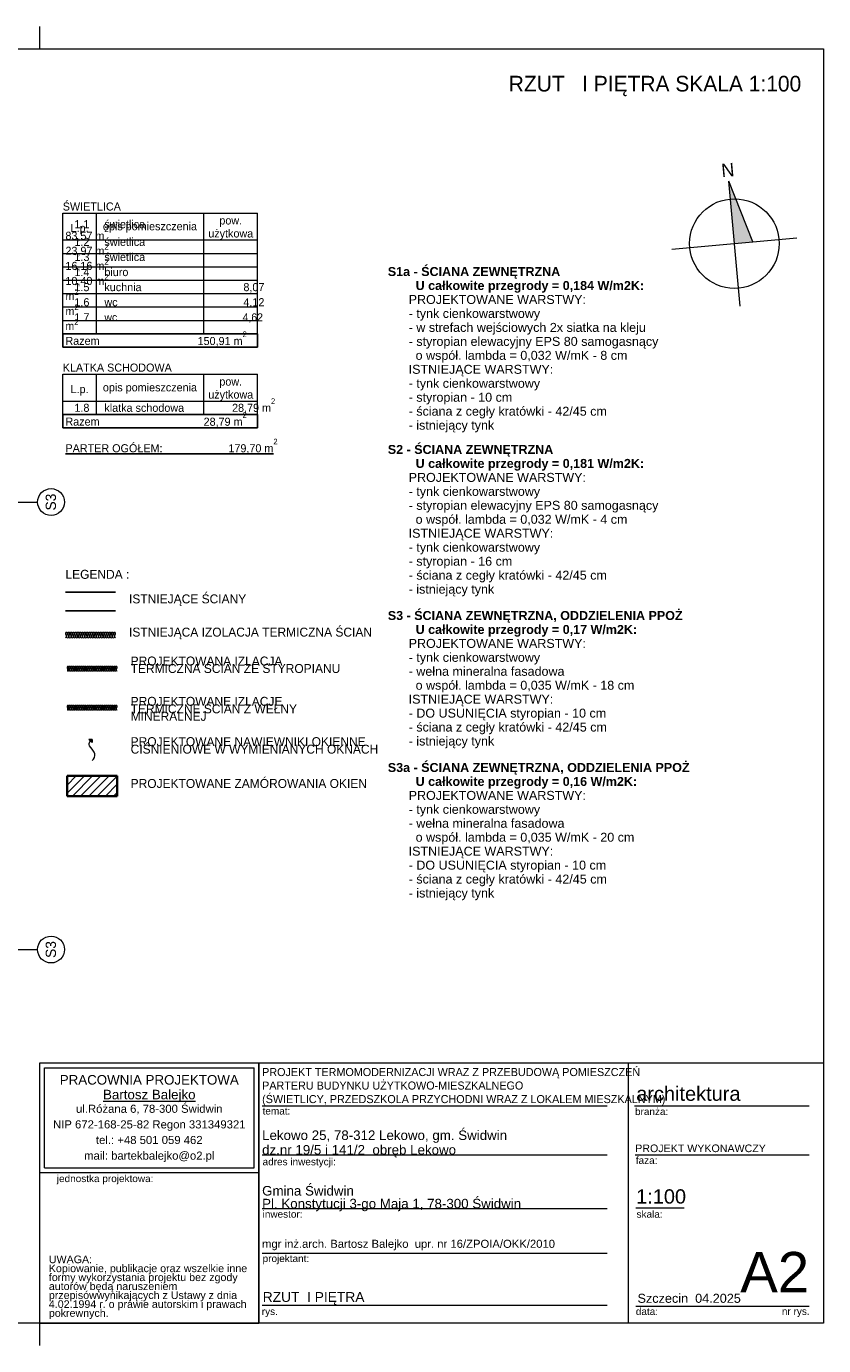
# Model space of a CAD drawing. Extents: x -613240 to -325500, y -25863 to 152403.
# Tile 175 of 254: x -412686 to -394890, y 50953 to 80403. Entities that reach past the tile are written whole.
import ezdxf

# ---------------------------------------------------------------- set-up
doc = ezdxf.new("R2010")
doc.units = 0
doc.header["$MEASUREMENT"] = 0
for name, color, linetype in [('A-Okna', 7, 'Continuous'), ('Arch ocieplenie', 7, 'Continuous'), ('Arch opisy', 7, 'Continuous'), ('Arch zmurowania', 7, 'Continuous'), ('Inwent Izolacje', 7, 'Continuous')]:
    doc.layers.add(name, color=color, linetype=linetype)
for name, color, linetype, lineweight, true_color in [('A-Okna_Nr_Pióra__9', 7, 'Continuous', 13, 0x3dad99), ('Arch ocieplenie_Nr_Pióra__44', 7, 'Continuous', 13, 0x029e21), ('Arch ocieplenie_Nr_Pióra__9', 7, 'Continuous', 13, 0x3dad99), ('Arch wykończenie_Nr_Pióra__3', 7, 'Continuous', 18, 0xff6600), ('Inwent Izolacje_Nr_Pióra__2', 7, 'Continuous', 13, 0x7f7f7f), ('INWENT.ŚCIANY_Nr_Pióra__2', 7, 'Continuous', 13, 0x7f7f7f)]:
    doc.layers.add(name, color=color, linetype=linetype, lineweight=lineweight, true_color=true_color)
for name, color, linetype, lineweight in [('Arch opisy_Nr_Pióra__1', 7, 'Continuous', 25), ('Arch opisy_Nr_Pióra__21', 7, 'Continuous', 9), ('Arch opisy_Nr_Pióra__5', 7, 'Continuous', 13), ('ARCH TABELA_Nr_Pióra__1', 7, 'Continuous', 25), ('ARCH TABELA_Nr_Pióra__21', 7, 'Continuous', 9), ('ARCH TABELA_Nr_Pióra__7', 7, 'Continuous', 13), ('Arch tabelki_Nr_Pióra__21', 7, 'Continuous', 9), ('arch wypelnienia_Nr_Pióra__21', 7, 'Continuous', 9), ('Arch zmurowania_Nr_Pióra__21', 7, 'Continuous', 9), ('Arch zmurowania_Nr_Pióra__27', 7, 'Continuous', 35), ('INWENT OPISY_Nr_Pióra__21', 7, 'Continuous', 9), ('INWENT.ŚCIANY_Nr_Pióra__1', 7, 'Continuous', 25)]:
    doc.layers.add(name, color=color, linetype=linetype, lineweight=lineweight)
doc.styles.add('GENERATED_STYLE_10', font='arial.ttf')
doc.styles.add('GENERATED_STYLE_4', font='txt')
doc.styles.add('GENERATED_STYLE_5', font='txt')
doc.styles.add('GENERATED_STYLE_6', font='txt')
doc.styles.add('GENERATED_STYLE_7', font='arial.ttf')
doc.styles.add('GENERATED_STYLE_8', font='arial.ttf')
doc.styles.add('GENERATED_STYLE_9', font='arial.ttf')

# ---------------------------------------------------------------- blocks, each defined once
blk = doc.blocks.new('Izolacja cieplna 14_184', base_point=(-411779, 65145))
at = {"layer": 'Arch ocieplenie_Nr_Pióra__44', "linetype": 'Continuous'}
for p, q in [((-411778, 65215), (-411760, 65175)), ((-411756, 65175), (-411738, 65215)), ((-411735, 65215), (-411717, 65175)), ((-411713, 65175), (-411695, 65215)), ((-411692, 65215), (-411674, 65175)), ((-411670, 65175), (-411652, 65215)), ((-411648, 65215), (-411631, 65175)), ((-411627, 65175), (-411609, 65215)), ((-411605, 65215), (-411587, 65175)), ((-411584, 65175), (-411566, 65215)), ((-411562, 65215), (-411544, 65175)), ((-411541, 65175), (-411523, 65215)), ((-411519, 65215), (-411501, 65175)), ((-411498, 65175), (-411480, 65215)), ((-411476, 65215), (-411458, 65175)), ((-411455, 65175), (-411437, 65215)), ((-411433, 65215), (-411415, 65175)), ((-411412, 65175), (-411394, 65215)), ((-411390, 65215), (-411372, 65175)), ((-411368, 65175), (-411351, 65215)), ((-411347, 65215), (-411329, 65175)), ((-411325, 65175), (-411307, 65215)), ((-411304, 65215), (-411286, 65175)), ((-411282, 65175), (-411264, 65215)), ((-411261, 65215), (-411243, 65175)), ((-411239, 65175), (-411221, 65215)), ((-411218, 65215), (-411200, 65175)), ((-411196, 65175), (-411178, 65215)), ((-411175, 65215), (-411157, 65175)), ((-411153, 65175), (-411135, 65215)), ((-411132, 65215), (-411114, 65175)), ((-411110, 65175), (-411092, 65215)), ((-411088, 65215), (-411071, 65175)), ((-411067, 65175), (-411049, 65215)), ((-411045, 65215), (-411027, 65175)), ((-411024, 65175), (-411006, 65215)), ((-411002, 65215), (-410984, 65175)), ((-410981, 65175), (-410963, 65215)), ((-410959, 65215), (-410941, 65175)), ((-410938, 65175), (-410920, 65215)), ((-410916, 65215), (-410898, 65175)), ((-410895, 65175), (-410877, 65215)), ((-410873, 65215), (-410855, 65175)), ((-410852, 65175), (-410834, 65215)), ((-410830, 65215), (-410812, 65175)), ((-410808, 65175), (-410791, 65215)), ((-410787, 65215), (-410769, 65175)), ((-410765, 65175), (-410747, 65215)), ((-410744, 65215), (-410726, 65175)), ((-410722, 65175), (-410704, 65215)), ((-410701, 65215), (-410683, 65175)), ((-410679, 65175), (-410661, 65215))]:
    blk.add_line(p, q, dxfattribs=at)
for centre, start_param, end_param in [((-411758, 65224), 5.870392, 9.837571), ((-411779, 65166), 4.712389, 6.695979), ((-411736, 65166), 2.7288, 6.695979), ((-411715, 65224), 5.870392, 9.837571), ((-411693, 65166), 2.7288, 6.695979), ((-411672, 65224), 5.870392, 9.837571), ((-411650, 65166), 2.7288, 6.695979), ((-411629, 65224), 5.870392, 9.837571), ((-411607, 65166), 2.7288, 6.695979), ((-411586, 65224), 5.870392, 9.837571), ((-411564, 65166), 2.7288, 6.695979), ((-411543, 65224), 5.870392, 9.837571), ((-411521, 65166), 2.7288, 6.695979), ((-411499, 65224), 5.870392, 9.837571), ((-411478, 65166), 2.7288, 6.695979), ((-411456, 65224), 5.870392, 9.837571), ((-411435, 65166), 2.7288, 6.695979), ((-411413, 65224), 5.870392, 9.837571), ((-411392, 65166), 2.7288, 6.695979), ((-411370, 65224), 5.870392, 9.837571), ((-411349, 65166), 2.7288, 6.695979), ((-411327, 65224), 5.870392, 9.837571), ((-411306, 65166), 2.7288, 6.695979), ((-411284, 65224), 5.870392, 9.837571), ((-411263, 65166), 2.7288, 6.695979), ((-411241, 65224), 5.870392, 9.837571), ((-411219, 65166), 2.7288, 6.695979), ((-411198, 65224), 5.870392, 9.837571), ((-411176, 65166), 2.7288, 6.695979), ((-411155, 65224), 5.870392, 9.837571), ((-411133, 65166), 2.7288, 6.695979), ((-411112, 65224), 5.870392, 9.837571), ((-411090, 65166), 2.7288, 6.695979), ((-411069, 65224), 5.870392, 9.837571), ((-411047, 65166), 2.7288, 6.695979), ((-411026, 65224), 5.870392, 9.837571), ((-411004, 65166), 2.7288, 6.695979), ((-410983, 65224), 5.870392, 9.837571), ((-410961, 65166), 2.7288, 6.695979), ((-410939, 65224), 5.870392, 9.837571), ((-410918, 65166), 2.7288, 6.695979), ((-410896, 65224), 5.870392, 9.837571), ((-410875, 65166), 2.7288, 6.695979), ((-410853, 65224), 5.870392, 9.837571), ((-410832, 65166), 2.7288, 6.695979), ((-410810, 65224), 5.870392, 9.837571), ((-410789, 65166), 2.7288, 6.695979), ((-410767, 65224), 5.870392, 9.837571), ((-410746, 65166), 2.7288, 6.695979), ((-410724, 65224), 5.870392, 9.837571), ((-410703, 65166), 2.7288, 6.695979), ((-410681, 65224), 5.870392, 9.837571), ((-410659, 65166), 2.7288, 4.712389)]:
    blk.add_ellipse(centre, major_axis=(21.5, 0), ratio=0.987434, start_param=start_param, end_param=end_param, dxfattribs=at)
blk = doc.blocks.new('Izolacja cieplna 14_185', base_point=(-411779, 66015))
at = {"layer": 'Arch ocieplenie_Nr_Pióra__9', "linetype": 'Continuous'}
for p, q in [((-411778, 66085), (-411760, 66045)), ((-411756, 66045), (-411738, 66085)), ((-411735, 66085), (-411717, 66045)), ((-411713, 66045), (-411695, 66085)), ((-411692, 66085), (-411674, 66045)), ((-411670, 66045), (-411652, 66085)), ((-411648, 66085), (-411631, 66045)), ((-411627, 66045), (-411609, 66085)), ((-411605, 66085), (-411587, 66045)), ((-411584, 66045), (-411566, 66085)), ((-411562, 66085), (-411544, 66045)), ((-411541, 66045), (-411523, 66085)), ((-411519, 66085), (-411501, 66045)), ((-411498, 66045), (-411480, 66085)), ((-411476, 66085), (-411458, 66045)), ((-411455, 66045), (-411437, 66085)), ((-411433, 66085), (-411415, 66045)), ((-411412, 66045), (-411394, 66085)), ((-411390, 66085), (-411372, 66045)), ((-411368, 66045), (-411351, 66085)), ((-411347, 66085), (-411329, 66045)), ((-411325, 66045), (-411307, 66085)), ((-411304, 66085), (-411286, 66045)), ((-411282, 66045), (-411264, 66085)), ((-411261, 66085), (-411243, 66045)), ((-411239, 66045), (-411221, 66085)), ((-411218, 66085), (-411200, 66045)), ((-411196, 66045), (-411178, 66085)), ((-411175, 66085), (-411157, 66045)), ((-411153, 66045), (-411135, 66085)), ((-411132, 66085), (-411114, 66045)), ((-411110, 66045), (-411092, 66085)), ((-411088, 66085), (-411071, 66045)), ((-411067, 66045), (-411049, 66085)), ((-411045, 66085), (-411027, 66045)), ((-411024, 66045), (-411006, 66085)), ((-411002, 66085), (-410984, 66045)), ((-410981, 66045), (-410963, 66085)), ((-410959, 66085), (-410941, 66045)), ((-410938, 66045), (-410920, 66085)), ((-410916, 66085), (-410898, 66045)), ((-410895, 66045), (-410877, 66085)), ((-410873, 66085), (-410855, 66045)), ((-410852, 66045), (-410834, 66085)), ((-410830, 66085), (-410812, 66045)), ((-410808, 66045), (-410791, 66085)), ((-410787, 66085), (-410769, 66045)), ((-410765, 66045), (-410747, 66085)), ((-410744, 66085), (-410726, 66045)), ((-410722, 66045), (-410704, 66085)), ((-410701, 66085), (-410683, 66045)), ((-410679, 66045), (-410661, 66085))]:
    blk.add_line(p, q, dxfattribs=at)
for centre, start_param, end_param in [((-411758, 66094), 5.870392, 9.837571), ((-411779, 66036), 4.712389, 6.695979), ((-411736, 66036), 2.7288, 6.695979), ((-411715, 66094), 5.870392, 9.837571), ((-411693, 66036), 2.7288, 6.695979), ((-411672, 66094), 5.870392, 9.837571), ((-411650, 66036), 2.7288, 6.695979), ((-411629, 66094), 5.870392, 9.837571), ((-411607, 66036), 2.7288, 6.695979), ((-411586, 66094), 5.870392, 9.837571), ((-411564, 66036), 2.7288, 6.695979), ((-411543, 66094), 5.870392, 9.837571), ((-411521, 66036), 2.7288, 6.695979), ((-411499, 66094), 5.870392, 9.837571), ((-411478, 66036), 2.7288, 6.695979), ((-411456, 66094), 5.870392, 9.837571), ((-411435, 66036), 2.7288, 6.695979), ((-411413, 66094), 5.870392, 9.837571), ((-411392, 66036), 2.7288, 6.695979), ((-411370, 66094), 5.870392, 9.837571), ((-411349, 66036), 2.7288, 6.695979), ((-411327, 66094), 5.870392, 9.837571), ((-411306, 66036), 2.7288, 6.695979), ((-411284, 66094), 5.870392, 9.837571), ((-411263, 66036), 2.7288, 6.695979), ((-411241, 66094), 5.870392, 9.837571), ((-411219, 66036), 2.7288, 6.695979), ((-411198, 66094), 5.870392, 9.837571), ((-411176, 66036), 2.7288, 6.695979), ((-411155, 66094), 5.870392, 9.837571), ((-411133, 66036), 2.7288, 6.695979), ((-411112, 66094), 5.870392, 9.837571), ((-411090, 66036), 2.7288, 6.695979), ((-411069, 66094), 5.870392, 9.837571), ((-411047, 66036), 2.7288, 6.695979), ((-411026, 66094), 5.870392, 9.837571), ((-411004, 66036), 2.7288, 6.695979), ((-410983, 66094), 5.870392, 9.837571), ((-410961, 66036), 2.7288, 6.695979), ((-410939, 66094), 5.870392, 9.837571), ((-410918, 66036), 2.7288, 6.695979), ((-410896, 66094), 5.870392, 9.837571), ((-410875, 66036), 2.7288, 6.695979), ((-410853, 66094), 5.870392, 9.837571), ((-410832, 66036), 2.7288, 6.695979), ((-410810, 66094), 5.870392, 9.837571), ((-410789, 66036), 2.7288, 6.695979), ((-410767, 66094), 5.870392, 9.837571), ((-410746, 66036), 2.7288, 6.695979), ((-410724, 66094), 5.870392, 9.837571), ((-410703, 66036), 2.7288, 6.695979), ((-410681, 66094), 5.870392, 9.837571), ((-410659, 66036), 2.7288, 4.712389)]:
    blk.add_ellipse(centre, major_axis=(21.5, 0), ratio=0.987434, start_param=start_param, end_param=end_param, dxfattribs=at)
blk = doc.blocks.new('Ściana_9', base_point=(-411779, 63445))
at = {"layer": 'Arch zmurowania_Nr_Pióra__21', "linetype": 'Continuous'}
h = blk.add_hatch(dxfattribs=at)
h.set_pattern_fill('Common_Brick', color=256, style=0, pattern_type=2)
h.set_pattern_definition([(45, (0, 0), (-91.92388, 91.92388), [])])
h.paths.add_polyline_path([(-411779, 63220), (-410659, 63220), (-410659, 63670), (-411779, 63670)], flags=0)
at = {"layer": 'Arch zmurowania_Nr_Pióra__27', "linetype": 'Continuous'}
for p, q in [((-410659, 63670), (-411779, 63670)), ((-411779, 63670), (-411779, 63220)), ((-410659, 63220), (-410659, 63670)), ((-411779, 63220), (-410659, 63220))]:
    blk.add_line(p, q, dxfattribs=at)
blk = doc.blocks.new('Izolacja cieplna 14_334', base_point=(-411814, 66755))
at = {"layer": 'Inwent Izolacje_Nr_Pióra__2', "linetype": 'Continuous'}
for p, q in [((-411812, 66839), (-411791, 66791)), ((-411787, 66791), (-411766, 66839)), ((-411761, 66839), (-411740, 66791)), ((-411736, 66791), (-411715, 66839)), ((-411711, 66839), (-411689, 66791)), ((-411685, 66791), (-411664, 66839)), ((-411660, 66839), (-411638, 66791)), ((-411634, 66791), (-411613, 66839)), ((-411609, 66839), (-411588, 66791)), ((-411583, 66791), (-411562, 66839)), ((-411558, 66839), (-411537, 66791)), ((-411532, 66791), (-411511, 66839)), ((-411507, 66839), (-411486, 66791)), ((-411481, 66791), (-411460, 66839)), ((-411456, 66839), (-411435, 66791)), ((-411431, 66791), (-411409, 66839)), ((-411405, 66839), (-411384, 66791)), ((-411380, 66791), (-411358, 66839)), ((-411354, 66839), (-411333, 66791)), ((-411329, 66791), (-411308, 66839)), ((-411303, 66839), (-411282, 66791)), ((-411278, 66791), (-411257, 66839)), ((-411252, 66839), (-411231, 66791)), ((-411227, 66791), (-411206, 66839)), ((-411201, 66839), (-411180, 66791)), ((-411176, 66791), (-411155, 66839)), ((-411151, 66839), (-411129, 66791)), ((-411125, 66791), (-411104, 66839)), ((-411100, 66839), (-411078, 66791)), ((-411074, 66791), (-411053, 66839)), ((-411049, 66839), (-411028, 66791)), ((-411023, 66791), (-411002, 66839)), ((-410998, 66839), (-410977, 66791)), ((-410972, 66791), (-410951, 66839)), ((-410947, 66839), (-410926, 66791)), ((-410921, 66791), (-410900, 66839)), ((-410896, 66839), (-410875, 66791)), ((-410871, 66791), (-410849, 66839)), ((-410845, 66839), (-410824, 66791)), ((-410820, 66791), (-410798, 66839)), ((-410794, 66839), (-410773, 66791)), ((-410769, 66791), (-410748, 66839)), ((-410743, 66839), (-410722, 66791)), ((-410718, 66791), (-410697, 66839))]:
    blk.add_line(p, q, dxfattribs=at)
for centre, start_param, end_param in [((-411789, 66849), 4.299595, 8.266775), ((-411738, 66849), 4.299595, 8.266775), ((-411687, 66849), 4.299595, 8.266775), ((-411636, 66849), 4.299595, 8.266775), ((-411585, 66849), 4.299595, 8.266775), ((-411534, 66849), 4.299595, 8.266775), ((-411484, 66849), 4.299595, 8.266775), ((-411433, 66849), 4.299595, 8.266775), ((-411382, 66849), 4.299595, 8.266775), ((-411331, 66849), 4.299595, 8.266775), ((-411280, 66849), 4.299595, 8.266775), ((-411229, 66849), 4.299595, 8.266775), ((-411178, 66849), 4.299595, 8.266775), ((-411127, 66849), 4.299595, 8.266775), ((-411076, 66849), 4.299595, 8.266775), ((-411025, 66849), 4.299595, 8.266775), ((-410974, 66849), 4.299595, 8.266775), ((-410924, 66849), 4.299595, 8.266775), ((-410873, 66849), 4.299595, 8.266775), ((-410822, 66849), 4.299595, 8.266775), ((-410771, 66849), 4.299595, 8.266775), ((-410720, 66849), 4.299595, 8.266775), ((-411814, 66780), 3.141593, 5.125182), ((-411764, 66780), 1.158004, 5.125183), ((-411713, 66780), 1.158004, 5.125183), ((-411662, 66780), 1.158004, 5.125183), ((-411611, 66780), 1.158004, 5.125183), ((-411560, 66780), 1.158004, 5.125183), ((-411509, 66780), 1.158004, 5.125183), ((-411458, 66780), 1.158004, 5.125183), ((-411407, 66780), 1.158004, 5.125183), ((-411356, 66780), 1.158004, 5.125183), ((-411305, 66780), 1.158004, 5.125183), ((-411254, 66780), 1.158004, 5.125183), ((-411204, 66780), 1.158004, 5.125183), ((-411153, 66780), 1.158004, 5.125183), ((-411102, 66780), 1.158004, 5.125183), ((-411051, 66780), 1.158004, 5.125183), ((-411000, 66780), 1.158004, 5.125183), ((-410949, 66780), 1.158004, 5.125183), ((-410898, 66780), 1.158004, 5.125183), ((-410847, 66780), 1.158004, 5.125183), ((-410796, 66780), 1.158004, 5.125183), ((-410745, 66780), 1.158004, 5.125183), ((-410694, 66780), 1.158004, 3.141593)]:
    blk.add_ellipse(centre, major_axis=(0, 25.5), ratio=0.997382, start_param=start_param, end_param=end_param, dxfattribs=at)
blk = doc.blocks.new('Krzywa_12', base_point=(-411219, 64014))
at = {"layer": 'A-Okna_Nr_Pióra__9', "linetype": 'Continuous'}
blk.add_hatch(color=256, dxfattribs=at).paths.add_polyline_path([(-411219, 64485), (-411220, 64414), (-411290, 64485)], flags=0)
for p, q in [((-411219, 64485), (-411290, 64485)), ((-411220, 64414), (-411290, 64485)), ((-411219, 64485), (-411220, 64414))]:
    blk.add_line(p, q, dxfattribs=at)
at = {"layer": 'A-Okna_Nr_Pióra__9', "linetype": 'Continuous', "flags": 128}
blk.add_lwpolyline([(-411219, 64014), (-411190, 64045), (-411169, 64081), (-411157, 64125), (-411159, 64164), (-411172, 64200), (-411219, 64265), (-411279, 64338), (-411286, 64370), (-411282, 64400), (-411255, 64450)], dxfattribs=at)
blk = doc.blocks.new('Linia_144', base_point=(-414515, 59795))
at = {"layer": 'Arch opisy_Nr_Pióra__21', "linetype": 'Continuous'}
blk.add_line((-414515, 59795), (-412435, 59795), dxfattribs=at)
blk.add_circle((-412135, 59795), 300, dxfattribs=at)
blk = doc.blocks.new('Linia_146', base_point=(-414515, 69784))
at = {"layer": 'Arch opisy_Nr_Pióra__21', "linetype": 'Continuous'}
blk.add_line((-414515, 69784), (-412435, 69784), dxfattribs=at)
blk.add_circle((-412135, 69784), 300, dxfattribs=at)

msp = doc.modelspace()

# ---------------------------------------------------------------- hatches: boundary and pattern name
at = {"layer": 'arch wypelnienia_Nr_Pióra__21', "linetype": 'Continuous'}
msp.add_hatch(color=256, dxfattribs=at).paths.add_polyline_path([(-397006.5, 76948.5), (-396472.6, 75590.9), (-396880.9, 75554.2)], flags=0)

# ---------------------------------------------------------------- linework, layer by layer
at = {"layer": 'Arch opisy_Nr_Pióra__1', "linetype": 'Continuous'}
for p, q in [((-411874.5, 73541.3), (-411874.5, 73241.3)), ((-411874.5, 73541.3), (-407524.5, 73541.3)), ((-407524.5, 73541.3), (-407524.5, 73241.3)), ((-411874.5, 73241.3), (-407524.5, 73241.3)), ((-411874.5, 71739.4), (-411874.5, 71439.4)), ((-411874.5, 71739.4), (-407524.5, 71739.4)), ((-407524.5, 71739.4), (-407524.5, 71439.4)), ((-411874.5, 71439.4), (-407524.5, 71439.4))]:
    msp.add_line(p, q, dxfattribs=at)
at = {"layer": 'Arch opisy_Nr_Pióra__21', "linetype": 'Continuous'}
for p, q in [((-411874.5, 76234.4), (-407524.5, 76234.4)), ((-411874.5, 73541.3), (-411874.5, 76234.4)), ((-411124.5, 73541.3), (-411124.5, 76234.4)), ((-408724.5, 73541.3), (-408724.5, 76234.4)), ((-407524.5, 73541.3), (-407524.5, 76234.4)), ((-411874.5, 75634.4), (-407524.5, 75634.4)), ((-411874.5, 75334.4), (-407524.5, 75334.4)), ((-411874.5, 75034.4), (-407524.5, 75034.4)), ((-411874.5, 74734.4), (-408724.5, 74734.4)), ((-408724.5, 74734.4), (-407524.5, 74734.4)), ((-411874.5, 74436.1), (-407524.5, 74436.1)), ((-411874.5, 74139.6), (-407524.5, 74139.6)), ((-411874.5, 73839.6), (-407524.5, 73839.6)), ((-411874.5, 72637.7), (-407524.5, 72637.7)), ((-411874.5, 71739.4), (-411874.5, 72637.7)), ((-411124.5, 71739.4), (-411124.5, 72637.7)), ((-408724.5, 71739.4), (-408724.5, 72637.7)), ((-407524.5, 71739.4), (-407524.5, 72637.7)), ((-411874.5, 72037.7), (-407524.5, 72037.7)), ((-411874.5, 72037.7), (-407524.5, 72037.7))]:
    msp.add_line(p, q, dxfattribs=at)
at = {"layer": 'ARCH TABELA_Nr_Pióra__21', "linetype": 'Continuous'}
for p, q in [((-412389.9, 79902.6), (-412389.9, 80402.6)), ((-412389.9, 79902.6), (-412389.9, 80402.6)), ((-435639.9, 79902.6), (-394889.9, 79902.6)), ((-394889.9, 79902.6), (-394889.9, 51452.6)), ((-396755.4, 74159.8), (-397006.5, 76948.5)), ((-396472.6, 75590.9), (-397006.5, 76948.5)), ((-398275.3, 75428.6), (-395486.6, 75679.7)), ((-412389.9, 51452.6), (-412389.9, 57263.8)), ((-412389.9, 57263.8), (-407496.3, 57263.8)), ((-412389.9, 54817), (-412389.9, 57263.8)), ((-412389.9, 57263.8), (-394889.9, 57263.8)), ((-412283.6, 54923.4), (-412283.6, 57157.4)), ((-412283.6, 57157.4), (-407602.7, 57157.4)), ((-407602.7, 54923.4), (-407602.7, 57157.4)), ((-407496.3, 57263.8), (-407496.3, 51452.6)), ((-407496.3, 54817), (-407496.3, 57263.8)), ((-399251.6, 57263.8), (-399251.6, 51452.6)), ((-394889.9, 57263.8), (-394889.9, 51452.6)), ((-407496.3, 51452.6), (-407496.3, 56863.8)), ((-407424.1, 56307.4), (-399724.3, 56307.4)), ((-399112.3, 56307.4), (-395213, 56307.4)), ((-407424.1, 55213.8), (-399724.3, 55213.8)), ((-399094.9, 55213.8), (-395213, 55213.8)), ((-412389.9, 54817), (-407496.3, 54817)), ((-412283.6, 54923.4), (-407602.7, 54923.4)), ((-407424.1, 54013.8), (-399724.3, 54013.8)), ((-399083.1, 54031.1), (-398003.4, 54031.1)), ((-407424.1, 53013.8), (-399724.3, 53013.8)), ((-407424.1, 51852.6), (-399724.3, 51852.6)), ((-399083.1, 51835), (-396801.3, 51835)), ((-396801.3, 51835), (-395213, 51835)), ((-394889.9, 51452.6), (-435639.9, 51452.6)), ((-412389.9, 50952.6), (-412389.9, 51452.6)), ((-412389.9, 51452.6), (-407496.3, 51452.6)), ((-394889.9, 51452.6), (-407496.3, 51452.6))]:
    msp.add_line(p, q, dxfattribs=at)
msp.add_circle((-396880.9, 75554.2), 1000, dxfattribs=at)
at = {"layer": 'Arch wykończenie_Nr_Pióra__3', "linetype": 'Continuous'}
for p, q in [((-411779.5, 66114.9), (-410659.5, 66114.9)), ((-411779.5, 65244.9), (-410659.5, 65244.9))]:
    msp.add_line(p, q, dxfattribs=at)
at = {"layer": 'INWENT.ŚCIANY_Nr_Pióra__1', "linetype": 'Continuous'}
for p, q in [((-411814.5, 67774.9), (-410694.5, 67774.9)), ((-410694.5, 67354.9), (-411814.5, 67354.9))]:
    msp.add_line(p, q, dxfattribs=at)
at = {"layer": 'INWENT.ŚCIANY_Nr_Pióra__2', "linetype": 'Continuous'}
msp.add_line((-411814.5, 66874.9), (-410694.5, 66874.9), dxfattribs=at)

# ---------------------------------------------------------------- block references
at = {"layer": 'A-Okna', "color": 135, "linetype": 'Continuous', "lineweight": 13, "true_color": 0x3dad99}
msp.add_blockref('Krzywa_12', (-411219.5, 64014.3), dxfattribs=at)
at = {"layer": 'Arch ocieplenie', "color": 104, "linetype": 'Continuous', "lineweight": 13, "true_color": 0x029e21}
for name, p in [('Izolacja cieplna 14_185', (-411779.5, 66014.9)), ('Izolacja cieplna 14_184', (-411779.5, 65144.9))]:
    msp.add_blockref(name, p, dxfattribs=at)
at = {"layer": 'Arch opisy', "linetype": 'Continuous'}
for name, p in [('Linia_146', (-414514.9, 69783.8)), ('Linia_144', (-414514.9, 59795.3))]:
    msp.add_blockref(name, p, dxfattribs=at)
at = {"layer": 'Arch zmurowania'}
msp.add_blockref('Ściana_9', (-411779.5, 63444.9), dxfattribs=at)
at = {"layer": 'Inwent Izolacje', "color": 104, "linetype": 'Continuous', "lineweight": 13, "true_color": 0x029e21}
msp.add_blockref('Izolacja cieplna 14_334', (-411814.5, 66754.9), dxfattribs=at)

# ---------------------------------------------------------------- texts
at = {"layer": 'Arch opisy_Nr_Pióra__1', "linetype": 'Continuous', "char_height": 180}
for s, insert, attachment_point, style in [('{ŚWIETLICA}', (-411874.5, 76289.4), 7, 'GENERATED_STYLE_5'), ('{L.p.}', (-411499.5, 75757.2), 8, 'GENERATED_STYLE_5'), ('{opis pomieszczenia}', (-409928.1, 75796.5), 8, 'GENERATED_STYLE_5'), ('{Razem}', (-411814.5, 73289.4), 7, 'GENERATED_STYLE_5'), ('{150,91 m\\A1{\\H0.7x;\\S2^  ;}}', (-407767.2, 73255.4), 9, 'GENERATED_STYLE_5'), ('{KLATKA SCHODOWA}', (-411874.5, 72692.8), 7, 'GENERATED_STYLE_5'), ('{L.p.}', (-411499.5, 72160.6), 8, 'GENERATED_STYLE_5'), ('{opis pomieszczenia}', (-409928.1, 72199.9), 8, 'GENERATED_STYLE_5'), ('{   1.8     klatka schodowa                28,79 m\\A1{\\H0.7x;\\S2^  ;}   }', (-411814.5, 71764.7), 7, 'GENERATED_STYLE_4'), ('{Razem}', (-411814.5, 71487.6), 7, 'GENERATED_STYLE_5'), ('{28,79 m\\A1{\\H0.7x;\\S2^  ;}}', (-407767.2, 71453.6), 9, 'GENERATED_STYLE_5'), ('{\\LPARTER OGÓŁEM:                      179,70 m\\A1{\\H0.7x;\\S2^  ;}}', (-411814.5, 70861.2), 7, 'GENERATED_STYLE_5')]:
    msp.add_mtext(s, dxfattribs=dict(at, insert=insert, attachment_point=attachment_point, style=style))
for s, insert, width, attachment_point, line_spacing_factor, style in [('{pow.\\Pużytkowa}', (-408124.5, 75635.6), 1200, 8, 0.967252, 'GENERATED_STYLE_5'), ('{   1.1     świetlica                               83,57 m\\A1{\\H0.7x;\\S2^  ;}\\P   1.2     świetlica                               23,97 m\\A1{\\H0.7x;\\S2^  ;}\\P   1.3     świetlica                               16,16 m\\A1{\\H0.7x;\\S2^  ;}   \\P   1.4     biuro                                     10,40 m\\A1{\\H0.7x;\\S2^  ;}   \\P   1.5     kuchnia                                  8,07 m\\A1{\\H0.7x;\\S2^  ;}   \\P   1.6     wc                                          4,12 m\\A1{\\H0.7x;\\S2^  ;}   \\P   1.7     \\H0.972897x;wc                                           4,62 m\\A1{\\H0.7x;\\S2^  ;}  }', (-411814.5, 73567.5), 4290, 7, 0.456745, 'GENERATED_STYLE_4'), ('{pow.\\Pużytkowa}', (-408124.5, 72039), 1200, 8, 0.967252, 'GENERATED_STYLE_5')]:
    msp.add_mtext(s, dxfattribs=dict(at, insert=insert, width=width, attachment_point=attachment_point, line_spacing_factor=line_spacing_factor, style=style))
at = {"layer": 'Arch opisy_Nr_Pióra__1', "linetype": 'Continuous', "char_height": 230, "attachment_point": 2, "rotation": 90, "style": 'GENERATED_STYLE_5'}
for insert in [(-412256.5, 69783.8), (-412256.5, 59795.3)]:
    msp.add_mtext('{S3}', dxfattribs=dict(at, insert=insert))
at = {"layer": 'Arch opisy_Nr_Pióra__21', "linetype": 'Continuous', "insert": (-395389.9, 79299.1), "char_height": 350, "attachment_point": 3, "style": 'GENERATED_STYLE_6'}
msp.add_mtext('{RZUT   I PIĘTRA SKALA 1:100}', dxfattribs=at)
at = {"layer": 'Arch opisy_Nr_Pióra__5', "linetype": 'Continuous', "char_height": 200, "width": 9728.552, "attachment_point": 1, "style": 'GENERATED_STYLE_10'}
for s, insert, line_spacing_factor in [('\\A1;{\\fArial|b1|i0|c0|p38;S1a - ŚCIANA ZEWNĘTRZNA\\P        U całkowite przegrody = 0,184 W/m2K:\\P\\fArial|b0|i0|c0|p38;      PROJEKTOWANE WARSTWY:\\P      - tynk cienkowarstwowy\\P      - w strefach wejściowych 2x siatka na kleju\\P      - styropian elewacyjny EPS 80 samogasnący \\P        o współ. lambda = 0,032 W/mK - 8 cm  \\P      ISTNIEJĄCE WARSTWY:\\P      - tynk cienkowarstwowy\\P      - styropian - 10 cm \\P      - ściana z cegły kratówki - 42/45 cm\\P      - istniejący tynk}', (-404618.5, 75029.9), 0.935307), ('\\A1;{\\fArial|b1|i0|c0|p38;S2 - ŚCIANA ZEWNĘTRZNA\\P        U całkowite przegrody = 0,181 W/m2K:\\P\\fArial|b0|i0|c0|p38;      PROJEKTOWANE WARSTWY:\\P      - tynk cienkowarstwowy\\P      - styropian elewacyjny EPS 80 samogasnący \\P        o współ. lambda = 0,032 W/mK - 4 cm  \\P      ISTNIEJĄCE WARSTWY:\\P      - tynk cienkowarstwowy\\P      - styropian - 16 cm \\P      - ściana z cegły kratówki - 42/45 cm\\P      - istniejący tynk}', (-404618.5, 71058.4), 0.935504), ('\\A1;{\\fArial|b1|i0|c0|p38;S3 - ŚCIANA ZEWNĘTRZNA, ODDZIELENIA PPOŻ\\P        U całkowite przegrody = 0,17 W/m2K:\\P\\fArial|b0|i0|c0|p38;      PROJEKTOWANE WARSTWY:\\P      - tynk cienkowarstwowy\\P      - wełna mineralna fasadowa \\P        o współ. lambda = 0,035 W/mK - 18 cm  \\P      ISTNIEJĄCE WARSTWY:\\P      - DO USUNIĘCIA styropian - 10 cm \\P      - ściana z cegły kratówki - 42/45 cm\\P      - istniejący tynk}', (-404618.5, 67351.3), 0.933892), ('\\A1;{\\fArial|b1|i0|c0|p38;S3a - ŚCIANA ZEWNĘTRZNA, ODDZIELENIA PPOŻ\\P        U całkowite przegrody = 0,16 W/m2K:\\P\\fArial|b0|i0|c0|p38;      PROJEKTOWANE WARSTWY:\\P      - tynk cienkowarstwowy\\P      - wełna mineralna fasadowa \\P        o współ. lambda = 0,035 W/mK - 20 cm  \\P      ISTNIEJĄCE WARSTWY:\\P      - DO USUNIĘCIA styropian - 10 cm \\P      - ściana z cegły kratówki - 42/45 cm\\P      - istniejący tynk}', (-404618.5, 63958.4), 0.933892)]:
    msp.add_mtext(s, dxfattribs=dict(at, insert=insert, line_spacing_factor=line_spacing_factor))
at = {"layer": 'ARCH TABELA_Nr_Pióra__1', "linetype": 'Continuous', "insert": (-407424.1, 56312.1), "char_height": 180, "attachment_point": 7, "line_spacing_factor": 1.005757, "style": 'GENERATED_STYLE_5'}
msp.add_mtext('{\\pt22543.1;PROJEKT TERMOMODERNIZACJI WRAZ Z PRZEBUDOWĄ POMIESZCZEŃ \\P\\pt22543.1;PARTERU BUDYNKU UŻYTKOWO-MIESZKALNEGO\\P\\pt22543.1;(ŚWIETLICY, PRZEDSZKOLA PRZYCHODNI WRAZ Z LOKALEM MIESZKALNYM)}', dxfattribs=at)
at = {"layer": 'ARCH TABELA_Nr_Pióra__1', "linetype": 'Continuous', "attachment_point": 1}
for s, insert, char_height, style in [('{PROJEKT WYKONAWCZY}', (-399094.9, 55442.1), 170, 'GENERATED_STYLE_7'), ('{RZUT  I PIĘTRA}', (-407410.3, 52148), 220, 'GENERATED_STYLE_9')]:
    msp.add_mtext(s, dxfattribs=dict(at, insert=insert, char_height=char_height, style=style))
at = {"layer": 'ARCH TABELA_Nr_Pióra__21', "linetype": 'Continuous', "insert": (-407424.1, 53952.5), "char_height": 212.766, "attachment_point": 7, "line_spacing_factor": 0.807442, "style": 'GENERATED_STYLE_7'}
msp.add_mtext('{Gmina Świdwin\\PPl. Konstytucji 3-go Maja 1, 78-300 Świdwin}', dxfattribs=at)
at = {"layer": 'ARCH TABELA_Nr_Pióra__7', "linetype": 'Continuous', "char_height": 212.766}
for s, insert, attachment_point, line_spacing_factor, style in [('{PRACOWNIA PROJEKTOWA\\P\\LBartosz Balejko}', (-409943.1, 56992.5), 2, 0.926719, 'GENERATED_STYLE_8'), ('{Lekowo 25, 78-312 Lekowo, gm. Świdwin\\Pdz.nr 19/5 i 141/2  obręb Lekowo}', (-407424.1, 55152.5), 7, 0.918867, 'GENERATED_STYLE_7')]:
    msp.add_mtext(s, dxfattribs=dict(at, insert=insert, attachment_point=attachment_point, line_spacing_factor=line_spacing_factor, style=style))
at = {"layer": 'ARCH TABELA_Nr_Pióra__7', "linetype": 'Continuous', "style": 'GENERATED_STYLE_7'}
for s, insert, char_height, attachment_point in [('{architektura}', (-399073.7, 56737.1), 319.16, 1), ('{temat:}', (-407413.4, 56270.9), 159.58, 1), ('{branża:}', (-399100.5, 56258.7), 159.58, 1), ('{adres inwestycji:}', (-407413.4, 55137.6), 159.58, 1), ('{faza:}', (-399083.1, 55168.7), 159.58, 1), ('{jednostka projektowa:}', (-412007, 54762.4), 159.58, 1), ('{1:100}', (-399075.8, 54442.4), 319.16, 1), ('{inwestor:}', (-407413.4, 53968.7), 159.58, 1), ('{skala:}', (-399065.4, 53966.8), 159.58, 1), ('{mgr inż.arch. Bartosz Balejko  upr. nr 16/ZPOIA/OKK/2010}', (-407426.3, 53315.7), 180, 1), ('{A2}', (-395213, 53043.6), 900, 3), ('{projektant:}', (-407413.4, 52977.3), 159.58, 1), ('{Szczecin  04.2025}', (-399044.4, 52110), 202.128, 1), ('{rys.}', (-407431.3, 51795.5), 159.58, 1), ('{data:}', (-399081.7, 51795.5), 159.58, 1), ('{nr rys.}', (-395820.9, 51798.5), 159.58, 1)]:
    msp.add_mtext(s, dxfattribs=dict(at, insert=insert, char_height=char_height, attachment_point=attachment_point))
for s, insert, char_height, width, attachment_point, line_spacing_factor in [('{ul.Różana 6, 78-300 Świdwin\\PNIP 672-168-25-82 Regon 331349321\\Ptel.: +48 501 059 462\\Pmail: bartekbalejko@o2.pl}', (-409943.1, 56330.5), 180.852, 4680.851, 2, 1.156383), ('{UWAGA:\\PKopiowanie, publikacje oraz wszelkie inne formy wykorzystania projektu bez zgody autorów będą naruszeniem przepisówwynikających z Ustawy z dnia 4.02.1994 r. o prawie autorskim i prawach pokrewnych.}', (-412184.8, 52962.4), 170.2128, 4483.408, 1, 0.703415)]:
    msp.add_mtext(s, dxfattribs=dict(at, insert=insert, char_height=char_height, width=width, attachment_point=attachment_point, line_spacing_factor=line_spacing_factor))
at = {"layer": 'Arch tabelki_Nr_Pióra__21', "linetype": 'Continuous', "insert": (-397042.4, 77347.2), "char_height": 300, "attachment_point": 2, "rotation": 5.14546, "style": 'GENERATED_STYLE_5'}
msp.add_mtext('{N}', dxfattribs=at)
at = {"layer": 'INWENT OPISY_Nr_Pióra__21', "linetype": 'Continuous', "char_height": 200, "attachment_point": 1, "style": 'GENERATED_STYLE_5'}
for s, insert in [('{LEGENDA :}', (-411814.5, 68270.4)), ('{ISTNIEJĄCE ŚCIANY}', (-410394.5, 67721.8)), ('{ISTNIEJĄCA IZOLACJA TERMICZNA ŚCIAN}', (-410394.5, 66980.5)), ('{PROJEKTOWANE ZAMÓROWANIA OKIEN}', (-410359.5, 63601.8))]:
    msp.add_mtext(s, dxfattribs=dict(at, insert=insert))
at = {"layer": 'INWENT OPISY_Nr_Pióra__21', "linetype": 'Continuous', "char_height": 200, "attachment_point": 1, "line_spacing_factor": 0.500942, "style": 'GENERATED_STYLE_5'}
for s, insert, width in [('{PROJEKTOWANA IZLACJA TERMICZNA ŚCIAN ZE STYROPIANU}', (-410359.5, 66335.1), 4861.522), ('{PROJEKTOWANE IZLACJE TERMICZNE ŚCIAN Z WEŁNY MINERALNEJ}', (-410359.5, 65435.1), 4861.522), ('{PROJEKTOWANE NAWIEWNIKI OKIENNE\\PCIŚNIENIOWE W WYMIENIANYCH OKNACH}', (-410359.5, 64535.1), 5740.969)]:
    msp.add_mtext(s, dxfattribs=dict(at, insert=insert, width=width))

doc.saveas('drawing.dxf')
